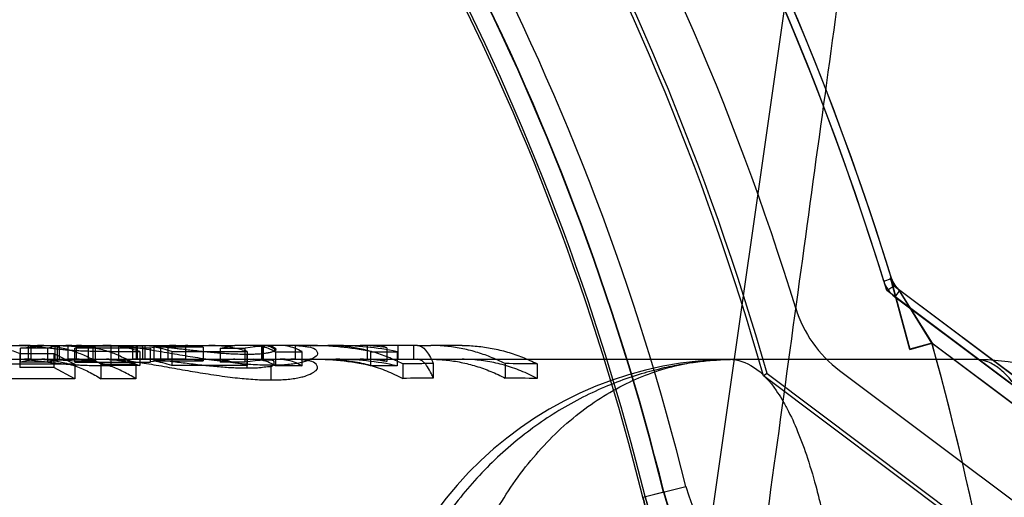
# Model space of a CAD drawing. Header units: millimetres. Extents: x 0 to 297, y 0 to 210.
# Tile 201 of 256: x 56.6719 to 56.8214, y 160.1015 to 160.1741. Entities that reach past the tile are written whole.
import ezdxf

# ---------------------------------------------------------------- set-up
doc = ezdxf.new("R2010")
doc.units = ezdxf.units.MM
doc.header["$LTSCALE"] = 16.335
doc.layers.get('0').update_dxf_attribs({"linetype": 'CONTINUOUS'})
for name, color, linetype in [('AXES_REF', 7, 'CONTINUOUS'), ('INTFCLR_1', 7, 'CONTINUOUS'), ('INTFCLR_144815', 7, 'CONTINUOUS'), ('INTFCLR_72935', 7, 'CONTINUOUS')]:
    doc.layers.add(name, color=color, linetype=linetype)

msp = doc.modelspace()

# ---------------------------------------------------------------- linework, layer by layer
at = {"color": 7, "linetype": 'Continuous'}
for radius in [6.787079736, 6.7865, 6.743039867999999]:
    msp.add_circle((57.4637311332, 154.7114782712), radius, dxfattribs=at)
msp.add_arc((57.4637311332, 154.7114782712), 6.72, 278.2771290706, 261.7228709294, dxfattribs=at)
at = {"layer": 'AXES_REF', "color": 9, "linetype": 'Continuous'}
msp.add_circle((57.4637311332, 154.7114782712), 6.191158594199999, dxfattribs=at)
at = {"layer": 'INTFCLR_1', "color": 9, "linetype": 'Continuous'}
for p, q in [((56.8031311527, 160.1343727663), (56.8043110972, 160.1347349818)), ((56.80709022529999, 160.1239723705), (56.80413699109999, 160.1348655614)), ((56.80555699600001, 160.1329620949), (56.80481642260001, 160.1319746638)), ((56.9306020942, 160.0391782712), (56.8053814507, 160.1330937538)), ((56.8053814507, 160.1330937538), (56.8104590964, 160.1249105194)), ((56.80709022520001, 160.1239723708), (56.8104590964, 160.1249105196)), ((56.8104590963, 160.1249105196), (56.9210354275, 160.0419782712)), ((56.76652420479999, 160.1015121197), (56.7730725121, 160.1031364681))]:
    msp.add_line(p, q, dxfattribs=at)
at = {"layer": 'INTFCLR_1', "color": 6, "linetype": 'Continuous'}
for p, q in [((56.80413699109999, 160.1348655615), (56.8043110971, 160.1347349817)), ((56.80481642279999, 160.1319746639), (56.92929014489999, 160.0386193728)), ((56.7964164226, 160.1207746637), (56.8970325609, 160.04531256))]:
    msp.add_line(p, q, dxfattribs=at)
for centre, radius, start, end in [((56.3995354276, 160.0104782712), 0.423418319, 17.0652676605, 50.6603330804), ((56.3995354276, 160.0104782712), 0.4221840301, 17.0652678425, 50.60049391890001), ((56.3995354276, 160.0104782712), 0.4081840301, 17.065267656, 43.9273773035), ((56.80765699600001, 160.1357620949), 0.0047342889, 197.0652516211, 233.1301031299), ((56.8076569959, 160.1357620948), 0.0035, 197.0652665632, 233.1301023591), ((56.80765699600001, 160.1357620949), 0.0187342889, 197.0652678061, 233.1301024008)]:
    msp.add_arc(centre, radius, start, end, dxfattribs=at)
at = {"layer": 'INTFCLR_1', "color": 9, "linetype": 'Continuous'}
for centre, radius, start, end in [((56.3995354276, 160.0104782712), 0.3848577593, 13.9313763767, 41.1654492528), ((56.3995354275, 160.0104782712), 0.3813582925, 13.9313763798, 41.16544923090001), ((56.3995354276, 160.0104782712), 0.3781109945, 13.9313770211, 41.16544983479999), ((56.3995354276, 160.0104782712), 0.3784849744, 13.9313763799, 41.1654492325), ((56.3995354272, 160.0104782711), 0.4265594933, 4.2349578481, 15.5612268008), ((56.790116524, 160.1073643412), 0.0175605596, 193.9313764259, 269.9999999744), ((56.790116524, 160.1073643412), 0.0210600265, 193.9313763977, 269.9999999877)]:
    msp.add_arc(centre, radius, start, end, dxfattribs=at)
msp.add_open_spline([(56.8053814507, 160.1330937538), (56.8048040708, 160.1335267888), (56.8043485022, 160.1341755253), (56.80413699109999, 160.1348655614)], degree=3, dxfattribs=at)
for points, knots in [([(56.7933719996, 160.0814217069), (56.79243005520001, 160.0813744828), (56.7904658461, 160.0813837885), (56.78740958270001, 160.081746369), (56.784750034, 160.0823988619), (56.7825285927, 160.0831815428), (56.7807618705, 160.0839487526), (56.7789405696, 160.0849087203), (56.7770717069, 160.0860952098), (56.7751651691, 160.0875520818), (56.7732308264, 160.0893420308), (56.771660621, 160.0911316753), (56.77042534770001, 160.0928083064), (56.7694914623, 160.0942580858), (56.7686039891, 160.0958618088), (56.7677901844, 160.0976154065), (56.7670771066, 160.0995090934), (56.7666931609, 160.1008309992), (56.7665242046, 160.1015121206)], [0, 0, 0, 0, 0.0779033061, 0.1618667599, 0.253680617, 0.3034199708, 0.3562896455, 0.4126322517, 0.4733102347, 0.5389302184, 0.6105590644, 0.6906636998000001, 0.7351564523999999, 0.7824908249, 0.8330084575, 0.8864378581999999, 0.9420335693, 1, 1, 1, 1]), ([(56.790116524, 160.0843347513), (56.7893053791, 160.0842879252), (56.78761267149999, 160.084283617), (56.78497578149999, 160.0845787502), (56.7826777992, 160.0851279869), (56.7807570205, 160.0857933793), (56.7792276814, 160.0864482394), (56.777651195, 160.0872701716), (56.7760318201, 160.0882887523), (56.77437944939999, 160.0895419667), (56.77270186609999, 160.0910845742), (56.7713403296, 160.0926285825), (56.7702689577, 160.0940761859), (56.7694591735, 160.0953284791), (56.768689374, 160.0967148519), (56.7679837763, 160.0982312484), (56.7673658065, 160.0998692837), (56.7670333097, 160.1010128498), (56.7668871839, 160.1016021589)], [0, 0, 0, 0, 0.0776846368, 0.1614602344, 0.2531489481, 0.3029013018, 0.3556901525, 0.4120655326, 0.4727178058, 0.5383906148, 0.6100777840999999, 0.6902787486, 0.7347779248, 0.7821808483, 0.8327613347, 0.8862761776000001, 0.9419483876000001, 1, 1, 1, 1])]:
    msp.add_open_spline(points, degree=3, knots=knots, dxfattribs=at)
at = {"layer": 'INTFCLR_144815', "color": 9, "linetype": 'Continuous'}
for p, q in [((56.7144087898, 159.6608559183), (56.8413501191, 160.5484094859)), ((56.6688910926, 160.1245782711), (56.6844952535, 160.1245782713)), ((56.6792129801, 160.1224777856), (56.6792129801, 160.1245778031)), ((56.682241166, 160.1243150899), (56.682241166, 160.1222051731)), ((56.6850341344, 160.1245782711), (56.70058004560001, 160.1245782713)), ((56.71303653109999, 160.1245782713), (56.70454761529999, 160.124578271)), ((56.7159294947, 160.1245782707), (56.72360576, 160.1245782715)), ((56.7322704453, 160.1245782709), (56.7267773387, 160.1245782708)), ((56.7390838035, 160.1245782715), (56.7343152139, 160.1245782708)), ((56.1567130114, 160.1224782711), (56.81697588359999, 160.1224782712)), ((56.6857368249, 160.1215152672), (56.6857368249, 160.1236506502)), ((56.7804573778, 160.1224278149), (56.7804573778, 160.1224782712))]:
    msp.add_line(p, q, dxfattribs=at)
at = {"layer": 'INTFCLR_144815', "color": 6, "linetype": 'Continuous'}
for p, q in [((56.6719827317, 160.1241778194), (56.67567169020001, 160.1245782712)), ((56.6719827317, 160.1220653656), (56.6719827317, 160.1241803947)), ((56.6761172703, 160.1241803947), (56.6719827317, 160.1241803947)), ((56.6719938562, 160.124578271), (56.6727206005, 160.124541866)), ((56.6731514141, 160.1245054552), (56.6731514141, 160.122402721)), ((56.6735565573, 160.1245782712), (56.6735565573, 160.1224782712)), ((56.6761172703, 160.1220680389), (56.6761172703, 160.12418297)), ((56.6771768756, 160.1245059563), (56.6792129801, 160.1245778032)), ((56.6771768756, 160.1245059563), (56.6771768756, 160.1224032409)), ((56.682241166, 160.12431509), (56.6771768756, 160.1245059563)), ((56.6775300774, 160.1245782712), (56.6775300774, 160.1224782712)), ((56.6779144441, 160.1224782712), (56.6779144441, 160.1245782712)), ((56.6792129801, 160.1245778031), (56.6800786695, 160.1245778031)), ((56.6802450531, 160.1220643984), (56.6802450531, 160.1241794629)), ((56.691713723, 160.1241794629), (56.6802450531, 160.1241794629)), ((56.6805115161, 160.1224777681), (56.6805115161, 160.1245778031)), ((56.6833786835, 160.1243147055), (56.6826203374, 160.1243148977)), ((56.6829927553, 160.1245445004), (56.6829927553, 160.1224432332)), ((56.6829927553, 160.1245445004), (56.6904930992, 160.1245445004)), ((56.6833786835, 160.1222047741), (56.6833786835, 160.1243147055)), ((56.6857774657, 160.1224620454), (56.6857774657, 160.124562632)), ((56.6868675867, 160.1245782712), (56.6868675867, 160.1224782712)), ((56.68902974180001, 160.1224782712), (56.68902974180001, 160.1245782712)), ((56.6891064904, 160.1245782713), (56.6895581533, 160.1245729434)), ((56.6895581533, 160.1245732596), (56.6895581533, 160.1224730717)), ((56.6895581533, 160.1245732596), (56.6970584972, 160.1245732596)), ((56.6897376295, 160.1224782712), (56.6897376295, 160.1245782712)), ((56.69031590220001, 160.1245782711), (56.6908929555, 160.124568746)), ((56.6904930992, 160.1245436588), (56.6912599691, 160.1245744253)), ((56.6904930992, 160.1245436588), (56.6904930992, 160.1224423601)), ((56.6908929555, 160.124568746), (56.6908929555, 160.1224683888)), ((56.691713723, 160.1220691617), (56.691713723, 160.1241840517)), ((56.699723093, 160.1243279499), (56.6922227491, 160.1243279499)), ((56.6922227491, 160.1243240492), (56.6922227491, 160.1222144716)), ((56.6933037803, 160.1224782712), (56.6933037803, 160.1245782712)), ((56.6943679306, 160.1245782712), (56.6943679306, 160.1224782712)), ((56.6970584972, 160.1245735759), (56.6970584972, 160.1224733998)), ((56.699723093, 160.1243279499), (56.699723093, 160.1222185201)), ((56.7023294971, 160.1241729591), (56.70454761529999, 160.1245782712)), ((56.7023294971, 160.1241729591), (56.7023294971, 160.122057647)), ((56.7023294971, 160.1241728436), (56.7060952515, 160.1241728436)), ((56.7060952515, 160.1220574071), (56.7060952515, 160.124172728)), ((56.7086569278, 160.1245681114), (56.7079893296, 160.1245782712)), ((56.7086569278, 160.1224677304), (56.7086569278, 160.1245681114)), ((56.70876504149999, 160.1245782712), (56.70876504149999, 160.1224782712)), ((56.7089006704, 160.1224782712), (56.7089006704, 160.1245782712)), ((56.7159294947, 160.1245782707), (56.71303653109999, 160.1245782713)), ((56.713755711, 160.1224782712), (56.713755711, 160.1245782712)), ((56.7246678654, 160.1245782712), (56.7246678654, 160.1224782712)), ((56.7267773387, 160.1245782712), (56.7246678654, 160.1245782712)), ((56.7276329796, 160.1242352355), (56.7267773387, 160.1245782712)), ((56.7276329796, 160.1242352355), (56.7276329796, 160.1221222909)), ((56.7293225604, 160.1245782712), (56.7293225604, 160.1224782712)), ((56.7317066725, 160.1245782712), (56.7317066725, 160.1224782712)), ((56.7322704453, 160.1245782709), (56.7343152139, 160.1245782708)), ((56.67185717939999, 160.1233777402), (56.67185717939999, 160.1212317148)), ((56.67185717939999, 160.1233777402), (56.6770594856, 160.1233777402)), ((56.6731514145, 160.122402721), (56.6723962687, 160.1224632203)), ((56.6770594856, 160.1233689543), (56.6770594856, 160.1212225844)), ((56.6770594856, 160.1233689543), (56.680251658, 160.1217109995)), ((56.6771768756, 160.1224032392), (56.6792129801, 160.1224777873)), ((56.6771768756, 160.1224032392), (56.6822411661, 160.1222051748)), ((56.6805115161, 160.1224777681), (56.6792129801, 160.1224777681)), ((56.6904930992, 160.1224432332), (56.6829927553, 160.1224432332)), ((56.6857368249, 160.1236506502), (56.6901206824, 160.1236429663)), ((56.6895581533, 160.1224727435), (56.6891064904, 160.1224782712)), ((56.6970584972, 160.1224730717), (56.6895581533, 160.1224730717)), ((56.6901206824, 160.1236429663), (56.6901206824, 160.1215072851)), ((56.6908929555, 160.1224683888), (56.69031590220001, 160.1224782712)), ((56.69164352, 160.1224782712), (56.690876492, 160.1224623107)), ((56.694960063, 160.1236835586), (56.694960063, 160.1215494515)), ((56.694960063, 160.1236835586), (56.7064287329, 160.1236835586)), ((56.70635963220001, 160.1232614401), (56.70635963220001, 160.1211108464)), ((56.7064287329, 160.1236768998), (56.7064287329, 160.1215425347)), ((56.7079893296, 160.1224782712), (56.7086569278, 160.1224677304)), ((56.7107440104, 160.1236312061), (56.7107440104, 160.1214950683)), ((56.7107440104, 160.1236312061), (56.7147642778, 160.1236312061)), ((56.7147642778, 160.1214950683), (56.7147642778, 160.1236312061)), ((56.725162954, 160.1236340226), (56.725162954, 160.1214979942)), ((56.725162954, 160.1236340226), (56.72918322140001, 160.1236340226)), ((56.7267773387, 160.1224782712), (56.7276329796, 160.1221222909)), ((56.72918322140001, 160.1236253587), (56.72918322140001, 160.1214889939)), ((56.6770594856, 160.1212317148), (56.67185717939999, 160.1212317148)), ((56.6719827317, 160.1220653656), (56.6761172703, 160.1220653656)), ((56.680251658, 160.1194975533), (56.6770594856, 160.1212225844)), ((56.6802450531, 160.1220643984), (56.691713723, 160.1220643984)), ((56.680251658, 160.1217109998), (56.680251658, 160.1194975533)), ((56.682241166, 160.1222051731), (56.6833786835, 160.1222047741)), ((56.6842066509, 160.1217418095), (56.6894824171, 160.1217418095)), ((56.6842066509, 160.1217393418), (56.6842066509, 160.1195270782)), ((56.6901206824, 160.1215072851), (56.6857368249, 160.1215152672)), ((56.6894824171, 160.1217418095), (56.6894824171, 160.1195296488)), ((56.6922227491, 160.1222185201), (56.699723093, 160.1222185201)), ((56.7064287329, 160.1215494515), (56.694960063, 160.1215494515)), ((56.7060952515, 160.122057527), (56.7023294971, 160.122057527)), ((56.7100125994, 160.1215601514), (56.7100125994, 160.1193403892)), ((56.7147642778, 160.1214950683), (56.7107440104, 160.1214950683)), ((56.72918322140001, 160.1214979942), (56.725162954, 160.1214979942)), ((56.7300504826, 160.1217834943), (56.7300504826, 160.1195730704)), ((56.7346918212, 160.1218178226), (56.7346918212, 160.1196088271)), ((56.7456240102, 160.121816), (56.7456240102, 160.1196069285)), ((56.7504723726, 160.1217767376), (56.7504723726, 160.1195660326)), ((56.6894824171, 160.1195296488), (56.6842066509, 160.1195296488))]:
    msp.add_line(p, q, dxfattribs=at)
at = {"layer": 'INTFCLR_144815', "color": 7, "linetype": 'Continuous'}
for p, q in [((56.6844952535, 160.1245782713), (56.6850341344, 160.1245782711)), ((56.68629865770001, 160.1245361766), (56.6857774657, 160.124562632)), ((56.6862985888, 160.1245350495), (56.6857774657, 160.124562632)), ((56.6908929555, 160.124568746), (56.691570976, 160.124538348)), ((56.70058004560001, 160.1245782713), (56.70454761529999, 160.124578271)), ((56.7092610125, 160.1245370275), (56.7086569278, 160.1245681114)), ((56.7137724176, 160.1245657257), (56.7142534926, 160.1245414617)), ((56.7137724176, 160.1245657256), (56.7142535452, 160.1245423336)), ((56.6857774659, 160.1224620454), (56.6862989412, 160.1224345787)), ((56.6857774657, 160.1224620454), (56.6862988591, 160.1224332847)), ((56.70635963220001, 160.12326144), (56.7072240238, 160.1232721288)), ((56.7142537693, 160.1224400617), (56.7137724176, 160.122465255)), ((56.7142538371, 160.1224411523), (56.7137724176, 160.122465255)), ((56.7100125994, 160.1215601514), (56.709025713, 160.1215738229)), ((56.7100125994, 160.1215601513), (56.7092965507, 160.1215676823)), ((56.710698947, 160.1215693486), (56.7100125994, 160.1215601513)), ((56.7085643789, 160.1193681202), (56.7095042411, 160.1193459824)), ((56.70929618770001, 160.1193482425), (56.7100125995, 160.1193403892)), ((56.7100125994, 160.1193403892), (56.7109564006, 160.1193558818)), ((56.7100125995, 160.1193403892), (56.7106992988, 160.119349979))]:
    msp.add_line(p, q, dxfattribs=at)
at = {"layer": 'INTFCLR_144815', "color": 6, "linetype": 'Continuous'}
for centre, radius, start, end in [((56.6734507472, 160.0674315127), 0.0571468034, 90.00863013, 96.7734094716), ((56.6798003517, 160.1072293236), 0.0173491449, 90.05729866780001, 102.2567256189), ((56.68413507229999, 160.1051779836), 0.0194009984, 93.3754837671, 101.5665135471), ((56.68037288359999, 160.1073153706), 0.0172630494, 79.9726796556, 89.5398741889), ((56.685027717, 160.1066001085), 0.0179781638, 87.6098839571, 89.9795480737), ((56.6956056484, 160.1051758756), 0.019402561, 90.0457827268, 101.5713831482), ((56.68892940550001, 160.104327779), 0.0202657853, 72.6877659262, 80.6474663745), ((56.6966231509, 160.1052344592), 0.019344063, 80.7784190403, 88.7104225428), ((56.7121930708, 160.0785351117), 0.0460431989, 90.00778778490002, 97.6104365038), ((56.7130406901, 160.1032334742), 0.0213447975, 88.0354410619, 90.0111642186), ((56.7159250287, 160.0786010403), 0.0459772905, 78.40901922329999, 89.994434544), ((56.71990265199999, 160.0789117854), 0.0456664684, 78.2744042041, 89.9979737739), ((56.723595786, 160.1006545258), 0.0239238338, 80.28472847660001, 89.97611295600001), ((56.6734441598, 160.0675040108), 0.0549742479, 90.0021055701, 97.035496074), ((56.6756891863, 160.1057488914), 0.0167296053, 90.0599214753, 102.8001668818), ((56.6841479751, 160.1036740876), 0.0188056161, 93.521884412, 101.9782555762), ((56.680377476, 160.1058809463), 0.0165973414, 79.5822610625, 89.53727521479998), ((56.68502770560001, 160.1051489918), 0.0173292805, 87.5202942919, 89.9787441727), ((56.6955972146, 160.1038477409), 0.0186304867, 90.0217422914, 102.0313117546), ((56.6966283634, 160.1038821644), 0.0185961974, 80.4204470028, 88.67461987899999), ((56.7121900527, 160.0781400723), 0.0443381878, 90.0041872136, 97.90098231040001), ((56.7130406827, 160.1019042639), 0.0205740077, 87.96178922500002, 90.01156210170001), ((56.7159273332, 160.0781802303), 0.0442980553, 77.9662558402, 89.9972042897), ((56.7198990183, 160.0784239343), 0.0440544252, 77.8340583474, 89.99317378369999), ((56.7236012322, 160.0994736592), 0.023004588, 79.9063468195, 89.9887231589), ((56.6726655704, 158.9141698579), 1.2075649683, 89.6400577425, 90.38880872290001), ((56.6889538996, 160.1030312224), 0.0194597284, 72.0224959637, 80.3296123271), ((56.7395777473, 159.1473834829), 0.9744465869, 90.28728523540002, 90.5601956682), ((56.7401753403, 159.1495696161), 0.9722616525, 89.39318030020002, 89.67890595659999), ((56.6726655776, 158.9602296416), 1.1592927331, 89.62507011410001, 90.40499909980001), ((56.7395925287, 159.1821868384), 0.9374347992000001, 90.2995313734, 90.58321753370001), ((56.7401950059, 159.1885152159), 0.9311075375, 89.3675685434, 89.6659238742)]:
    msp.add_arc(centre, radius, start, end, dxfattribs=at)
at = {"layer": 'INTFCLR_144815', "color": 7, "linetype": 'Continuous'}
for centre, radius, start, end in [((56.7069243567, 160.2141361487), 0.0908764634, 269.0568360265, 269.6439502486), ((56.7100439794, 160.1605706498), 0.0390066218, 270.6818185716, 271.9450443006)]:
    msp.add_arc(centre, radius, start, end, dxfattribs=at)
at = {"layer": 'INTFCLR_144815', "color": 9, "linetype": 'Continuous'}
msp.add_arc((56.7804578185, 160.0664782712), 0.05599999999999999, 89.9999999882, 176.9999999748, dxfattribs=at)
at = {"layer": 'INTFCLR_144815', "color": 7, "linetype": 'Continuous'}
for points, knots in [([(56.7825140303, 160.0774282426), (56.7838424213, 160.0870545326), (56.78645745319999, 160.1060305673), (56.7902983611, 160.1339837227), (56.7939832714, 160.1608841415), (56.79754710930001, 160.1869849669), (56.8010244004, 160.2125410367), (56.8044310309, 160.2376749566), (56.8077140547, 160.262000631), (56.81083669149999, 160.2852462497), (56.8138138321, 160.3075220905), (56.8166727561, 160.3290356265), (56.8194154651, 160.3498092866), (56.8219883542, 160.369441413), (56.8243486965, 160.3876009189), (56.8264422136, 160.4038541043), (56.828294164, 160.4183716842), (56.8299013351, 160.4310999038), (56.83131840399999, 160.4424459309), (56.8325633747, 160.4525285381), (56.8336621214, 160.4615368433), (56.834617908, 160.469475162), (56.835468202, 160.476630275), (56.8362241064, 160.4830808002), (56.8369014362, 160.488950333), (56.8374826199, 160.4940653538), (56.8380062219, 160.498747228), (56.8384806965, 160.5030644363), (56.8389067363, 160.5070160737), (56.8392770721, 160.5105188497), (56.83961064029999, 160.513738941), (56.839912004, 160.5167146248), (56.84017886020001, 160.5194150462), (56.8404149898, 160.5218653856), (56.8406259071, 160.5241146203), (56.8408144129, 160.5261869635), (56.84098326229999, 160.5281031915), (56.8411333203, 160.5298672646), (56.8412665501, 160.531497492), (56.8413781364, 160.5329211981), (56.84147431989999, 160.5342029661), (56.84156198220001, 160.5354279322), (56.84164137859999, 160.5366026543), (56.8417279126, 160.5379727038), (56.84180831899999, 160.5393861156), (56.8418804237, 160.5408934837), (56.8419320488, 160.5422666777), (56.8419661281, 160.5436705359), (56.8419686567, 160.5449893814), (56.8419395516, 160.546295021), (56.8418237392, 160.5472492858), (56.84172114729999, 160.5484366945), (56.841350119, 160.5484094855)], [0, 0, 0, 0, 0.0613840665, 0.1210015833, 0.178234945, 0.2328968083, 0.2874063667, 0.3411562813, 0.3931156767, 0.4424610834, 0.4893142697, 0.5350799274, 0.5795535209, 0.62167709, 0.660153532, 0.6952292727, 0.7251941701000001, 0.7526020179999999, 0.776269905, 0.7974221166, 0.8167759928, 0.8335956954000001, 0.847929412, 0.8622917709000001, 0.8746214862, 0.8852523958, 0.894810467, 0.9043805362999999, 0.9126877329, 0.9199170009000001, 0.9266303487, 0.9331373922, 0.9388100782, 0.9437715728, 0.9486875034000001, 0.9530804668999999, 0.9569162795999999, 0.9608389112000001, 0.9642640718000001, 0.9672484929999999, 0.9698598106, 0.9723835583, 0.9750061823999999, 0.9772972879, 0.9810550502, 0.9839495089, 0.9868275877, 0.9897432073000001, 0.9927891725, 0.9952691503, 0.9976499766, 1, 1, 1, 1]), ([(56.7092965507, 160.1215676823), (56.7088615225, 160.1215754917), (56.7079720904, 160.1216060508), (56.7066558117, 160.1216884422), (56.7052849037, 160.1218085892), (56.7038264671, 160.1219706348), (56.7022357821, 160.1221737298), (56.7005750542, 160.1224139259), (56.6989502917, 160.122666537), (56.6973527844, 160.1229273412), (56.6957842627, 160.1231938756), (56.69420062, 160.1234639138), (56.6926502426, 160.1237241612), (56.6911826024, 160.1239575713), (56.6898017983, 160.1241621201), (56.6885402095, 160.1243277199), (56.6873777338, 160.1244551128), (56.6866482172, 160.1245145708), (56.68629865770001, 160.1245361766)], [0, 0, 0, 0, 0.0562470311, 0.1150278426, 0.1704748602, 0.2341330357, 0.3047136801, 0.3777699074, 0.4510488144, 0.5172749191, 0.5870188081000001, 0.6567244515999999, 0.7249545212, 0.7902456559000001, 0.8488340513, 0.9054002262, 0.9547246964, 1, 1, 1, 1]), ([(56.6908929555, 160.124568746), (56.6911864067, 160.1245586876), (56.6917810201, 160.1245292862), (56.69268373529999, 160.1244583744), (56.6935983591, 160.124372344), (56.6944957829, 160.1242766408), (56.6953452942, 160.1241817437), (56.6961611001, 160.1240880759), (56.6970117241, 160.1239885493), (56.6979678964, 160.123878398), (56.6990073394, 160.1237608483), (56.7000689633, 160.1236436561), (56.7011302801, 160.1235367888), (56.70217568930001, 160.1234440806), (56.7031980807, 160.1233679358), (56.7041222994, 160.1233148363), (56.7051690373, 160.1232726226), (56.7058982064, 160.1232633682), (56.70635963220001, 160.1232614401)], [0, 0, 0, 0, 0.05672235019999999, 0.1149863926, 0.174910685, 0.2341851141, 0.2893315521, 0.3400404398, 0.3928180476, 0.4547764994, 0.5259757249, 0.5948982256, 0.661105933, 0.732034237, 0.7976375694, 0.8591509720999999, 0.9108607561, 1, 1, 1, 1]), ([(56.70635963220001, 160.1232614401), (56.7066181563, 160.123261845), (56.7071182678, 160.1232678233), (56.7080596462, 160.1232954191), (56.7090794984, 160.1233850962), (56.70995674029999, 160.1235330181), (56.7112802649, 160.1239295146), (56.7096974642, 160.124640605), (56.70908040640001, 160.124553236), (56.7086569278, 160.1245681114)], [0, 0, 0, 0, 0.1130422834, 0.2180399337, 0.4152591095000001, 0.5394829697, 0.6637473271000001, 0.814715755, 1, 1, 1, 1]), ([(56.7072240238, 160.1232721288), (56.70749110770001, 160.1232778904), (56.707995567, 160.1232970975), (56.7089220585, 160.1233680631), (56.70966676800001, 160.123488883), (56.7112495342, 160.1238153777), (56.7097760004, 160.1244993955), (56.7092610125, 160.1245370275)], [0, 0, 0, 0, 0.1602539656, 0.3058619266, 0.541735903, 0.6902484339, 1, 1, 1, 1]), ([(56.7142534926, 160.1245414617), (56.7145198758, 160.1245245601), (56.7150299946, 160.1244847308), (56.7158618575, 160.1243207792), (56.7167270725, 160.1241997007), (56.71732887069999, 160.1232229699), (56.7163671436, 160.1225579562), (56.7155642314, 160.1222059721), (56.7146397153, 160.1219575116), (56.7137975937, 160.1218008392), (56.7128359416, 160.1216780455), (56.7117857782, 160.121597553), (56.7110653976, 160.1215736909), (56.710698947, 160.1215693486)], [0, 0, 0, 0, 0.0786410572, 0.1501996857, 0.250821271, 0.3301862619, 0.4116698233, 0.5346050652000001, 0.6068482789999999, 0.689700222, 0.7877386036, 0.892026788, 1, 1, 1, 1]), ([(56.6862989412, 160.1224345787), (56.6866562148, 160.1224117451), (56.6873900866, 160.1223492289), (56.6885514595, 160.1222167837), (56.6898034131, 160.1220461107), (56.6911729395, 160.1218355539), (56.6926418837, 160.1215930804), (56.6941948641, 160.1213223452), (56.6957885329, 160.1210398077), (56.69734667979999, 160.1207646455), (56.6989148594, 160.1204982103), (56.70051328, 160.1202393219), (56.7021691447, 160.1199888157), (56.7037779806, 160.1197739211), (56.7052521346, 160.1196026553), (56.7066352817, 160.1194754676), (56.7079619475, 160.1193887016), (56.7088587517, 160.1193563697), (56.70929618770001, 160.1193482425)], [0, 0, 0, 0, 0.0462484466, 0.0951247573, 0.1509922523, 0.2094659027, 0.2741202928, 0.3433220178, 0.4131116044, 0.4832086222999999, 0.5477247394, 0.6185976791, 0.6923889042, 0.7640632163, 0.8282702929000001, 0.8840942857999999, 0.9434802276, 1, 1, 1, 1]), ([(56.7106992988, 160.119349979), (56.7110809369, 160.1193554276), (56.7118137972, 160.1193801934), (56.7128761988, 160.1194676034), (56.7138378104, 160.119597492), (56.7146787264, 160.119763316), (56.7155912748, 160.1200240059), (56.7163893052, 160.1203901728), (56.7173410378, 160.121090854), (56.7167057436, 160.1220903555), (56.7158243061, 160.1222218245), (56.7149997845, 160.1223834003), (56.7145052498, 160.1224236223), (56.7142537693, 160.1224400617)], [0, 0, 0, 0, 0.1118124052, 0.2147078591, 0.3122467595, 0.3956387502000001, 0.4664782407, 0.5865243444, 0.6697208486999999, 0.7531216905, 0.8550923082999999, 0.926171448, 1, 1, 1, 1])]:
    msp.add_open_spline(points, degree=3, knots=knots, dxfattribs=at)
at = {"layer": 'INTFCLR_144815', "color": 6, "linetype": 'Continuous'}
for points, knots in [([(56.6658530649, 160.1245782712), (56.6665256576, 160.1245782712), (56.66788104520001, 160.1244880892), (56.6698980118, 160.12408417), (56.6712094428, 160.1236438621), (56.67185717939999, 160.1233833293)], [0, 0, 0, 0, 0.3277998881, 0.6597350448, 1, 1, 1, 1]), ([(56.6857368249, 160.1236506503), (56.6854340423, 160.1236510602), (56.6848496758, 160.1236518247), (56.6840087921, 160.1236593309), (56.6830326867, 160.1236721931), (56.6819851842, 160.1236970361), (56.6809112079, 160.1237374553), (56.6800165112, 160.1237891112), (56.6792055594, 160.123851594), (56.6784066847, 160.1239237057), (56.6775883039, 160.1240064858), (56.6767709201, 160.1240966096), (56.6759838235, 160.1241863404), (56.6751291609, 160.1242878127), (56.674194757, 160.124396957), (56.6735002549, 160.1244738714), (56.6731514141, 160.124505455)], [0, 0, 0, 0, 0.0719445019, 0.1388510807, 0.1998097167, 0.3038968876, 0.3878109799, 0.4551663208, 0.5168256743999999, 0.5810648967, 0.6457553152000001, 0.7122706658, 0.7764598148, 0.833989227, 0.9167725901, 1, 1, 1, 1]), ([(56.6842066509, 160.1217393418), (56.6835834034, 160.122114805), (56.6823412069, 160.1227858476), (56.6804174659, 160.1235840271), (56.678483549, 160.1241544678), (56.6765213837, 160.1245007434), (56.6752018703, 160.1245782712), (56.6745441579, 160.1245782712)], [0, 0, 0, 0, 0.2141603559, 0.4147467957, 0.6119977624, 0.8064117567, 1, 1, 1, 1]), ([(56.6798192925, 160.1245782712), (56.6804567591, 160.1245782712), (56.6817585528, 160.1245041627), (56.6837130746, 160.1241658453), (56.68567452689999, 160.1235918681), (56.6876150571, 160.122786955), (56.688864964, 160.122110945), (56.6894824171, 160.1217389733)], [0, 0, 0, 0, 0.1876156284, 0.3827928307, 0.5825727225, 0.7878461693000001, 1, 1, 1, 1]), ([(56.6901206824, 160.1236429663), (56.6895093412, 160.1238479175), (56.68827477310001, 160.1241931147), (56.68638915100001, 160.1245080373), (56.6851244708, 160.1245782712), (56.6844952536, 160.1245782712)], [0, 0, 0, 0, 0.3378776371, 0.6702782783, 1, 1, 1, 1]), ([(56.7064287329, 160.1236768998), (56.7057916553, 160.123874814), (56.70450616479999, 160.124207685), (56.7025471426, 160.1245107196), (56.7012339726, 160.1245782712), (56.70058004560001, 160.1245782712)], [0, 0, 0, 0, 0.3370499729, 0.6696113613, 1, 1, 1, 1]), ([(56.7073584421, 160.1245782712), (56.7077354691, 160.1245782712), (56.7085071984, 160.1245053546), (56.7096518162, 160.1241782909), (56.71038368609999, 160.1238273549), (56.7107440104, 160.1236218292)], [0, 0, 0, 0, 0.3182483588, 0.6498519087, 1, 1, 1, 1]), ([(56.7147642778, 160.1236385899), (56.7144041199, 160.123840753), (56.7136764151, 160.1241840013), (56.71253460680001, 160.1245059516), (56.7117648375, 160.1245782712), (56.7113845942, 160.1245782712)], [0, 0, 0, 0, 0.3497363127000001, 0.6780164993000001, 1, 1, 1, 1]), ([(56.7300504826, 160.1217834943), (56.7293115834, 160.1221557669), (56.7278396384, 160.1228192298), (56.7255770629, 160.1236029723), (56.7233034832, 160.1241627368), (56.72099798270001, 160.1245023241), (56.7194493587, 160.1245782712), (56.7186757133, 160.1245782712)], [0, 0, 0, 0, 0.2100496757, 0.4092446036, 0.6071158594, 0.8035922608, 1, 1, 1, 1]), ([(56.7322704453, 160.1245782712), (56.7327392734, 160.1245782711), (56.7334932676, 160.1240032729), (56.734165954, 160.1229565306), (56.7345171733, 160.1222288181), (56.7346918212, 160.1218178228)], [0, 0, 0, 0, 0.3696871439, 0.6478691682, 1, 1, 1, 1]), ([(56.7456240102, 160.121816), (56.74488901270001, 160.1221840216), (56.7434250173, 160.1228398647), (56.7411753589, 160.123614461), (56.738915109, 160.1241676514), (56.736623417, 160.1245032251), (56.7350841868, 160.1245782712), (56.7343152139, 160.1245782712)], [0, 0, 0, 0, 0.2099873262, 0.4091680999, 0.6070498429, 0.8035556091, 1, 1, 1, 1]), ([(56.7390838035, 160.1245782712), (56.739834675, 160.1245782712), (56.7413646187, 160.1245054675), (56.7436636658, 160.1241729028), (56.7459718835, 160.123608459), (56.7482568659, 160.1228162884), (56.7497396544, 160.1221463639), (56.7504723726, 160.1217767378)], [0, 0, 0, 0, 0.1903782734, 0.3876607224, 0.5880954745, 0.7919247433, 1, 1, 1, 1]), ([(56.6731514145, 160.122402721), (56.6734756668, 160.1223722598), (56.6741541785, 160.1222950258), (56.6750801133, 160.122182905), (56.6759440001, 160.1220763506), (56.6767280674, 160.1219834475), (56.67753152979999, 160.1218911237), (56.6783408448, 160.1218054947), (56.67912973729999, 160.1217307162), (56.6799023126, 160.1216676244), (56.68070957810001, 160.1216165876), (56.68163728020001, 160.1215751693), (56.6827743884, 160.1215425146), (56.68387655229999, 160.1215251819), (56.6848927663, 160.1215163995), (56.6854482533, 160.1215156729), (56.6857368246, 160.1215152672)], [0, 0, 0, 0, 0.0773659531, 0.1622041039, 0.2215703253, 0.2841376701, 0.3497636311, 0.4136891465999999, 0.477461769, 0.5380026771, 0.5978191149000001, 0.6696012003, 0.7585885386, 0.8680435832, 0.9314492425, 1, 1, 1, 1]), ([(56.6745441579, 160.1224782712), (56.6752053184, 160.1224782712), (56.6765287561, 160.1223971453), (56.678497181, 160.1220353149), (56.6804424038, 160.1214376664), (56.6823628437, 160.120605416), (56.683597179, 160.1199095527), (56.6842066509, 160.1195270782)], [0, 0, 0, 0, 0.1938213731, 0.3875593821, 0.5854260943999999, 0.7890634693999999, 1, 1, 1, 1]), ([(56.6761172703, 160.1220680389), (56.6765199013, 160.1221584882), (56.6773297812, 160.1223102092), (56.67855488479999, 160.1224476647), (56.67937433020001, 160.1224782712), (56.6797830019, 160.1224782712)], [0, 0, 0, 0, 0.3350174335, 0.6682249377, 1, 1, 1, 1]), ([(56.6894824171, 160.1195266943), (56.68887751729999, 160.1199062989), (56.6876469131, 160.1206007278), (56.68572811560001, 160.1214339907), (56.6837751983, 160.1220350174), (56.6818025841, 160.1223973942), (56.6804777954, 160.1224782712), (56.6798192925, 160.1224782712)], [0, 0, 0, 0, 0.209338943, 0.413402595, 0.6120674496, 0.806971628, 1, 1, 1, 1]), ([(56.6844952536, 160.1224782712), (56.6851258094, 160.1224782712), (56.68639101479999, 160.122405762), (56.6882774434, 160.1220784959), (56.6895097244, 160.1217200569), (56.6901206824, 160.1215072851)], [0, 0, 0, 0, 0.3299773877, 0.6614444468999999, 1, 1, 1, 1]), ([(56.70635963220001, 160.1211108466), (56.7059718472, 160.1211138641), (56.7052244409, 160.1211203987), (56.7041058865, 160.1211661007), (56.7029975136, 160.1212353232), (56.7018591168, 160.1213284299), (56.7007057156, 160.121439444), (56.6994906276, 160.1215733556), (56.6982527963, 160.1217176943), (56.6970114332, 160.1218666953), (56.6958484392, 160.1220073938), (56.6947596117, 160.1221354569), (56.6937316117, 160.1222505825), (56.6927555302, 160.1223485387), (56.691812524, 160.1224255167), (56.6911978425, 160.1224589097), (56.6908929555, 160.1224683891)], [0, 0, 0, 0, 0.0748911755, 0.1443292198, 0.2161653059, 0.2893444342, 0.3648993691, 0.4399316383, 0.525418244, 0.6055682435, 0.6813837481, 0.7516528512, 0.8172909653, 0.8811502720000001, 0.9410918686, 1, 1, 1, 1]), ([(56.70058004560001, 160.1224782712), (56.7012353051, 160.1224782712), (56.7025489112, 160.1224085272), (56.7045086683, 160.122093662), (56.7057919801, 160.1217480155), (56.7064287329, 160.1215425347)], [0, 0, 0, 0, 0.3306759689, 0.6623463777, 1, 1, 1, 1]), ([(56.70454761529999, 160.1224782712), (56.7042995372, 160.1224782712), (56.703800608, 160.1224464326), (56.7030561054, 160.1223040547), (56.7025705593, 160.1221494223), (56.7023294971, 160.122057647)], [0, 0, 0, 0, 0.3280206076, 0.658938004, 1, 1, 1, 1]), ([(56.7086569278, 160.1224677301), (56.7089816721, 160.122456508), (56.70949646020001, 160.1223523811), (56.71050246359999, 160.1224820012), (56.7105241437, 160.1212798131), (56.70942162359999, 160.121365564), (56.7086224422, 160.121179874), (56.7075567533, 160.1211281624), (56.7068371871, 160.1211146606), (56.70635963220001, 160.1211108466)], [0, 0, 0, 0, 0.1498700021, 0.2633513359, 0.3753405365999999, 0.5158410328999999, 0.6654498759, 0.7797321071, 1, 1, 1, 1]), ([(56.7107440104, 160.1214853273), (56.7104479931, 160.1216607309), (56.7097690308, 160.1220100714), (56.7086334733, 160.1223836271), (56.7077860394, 160.1224782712), (56.7073584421, 160.1224782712)], [0, 0, 0, 0, 0.2894427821, 0.6403042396, 1, 1, 1, 1]), ([(56.7113845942, 160.1224782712), (56.7117961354, 160.1224782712), (56.7126339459, 160.1223896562), (56.7137697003, 160.1220283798), (56.7144623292, 160.121678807), (56.7147642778, 160.1215027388)], [0, 0, 0, 0, 0.3473155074, 0.7050161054, 1, 1, 1, 1]), ([(56.7186757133, 160.1224782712), (56.7191045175, 160.1224782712), (56.7199631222, 160.1224540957), (56.7212487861, 160.1223453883), (56.7225311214, 160.1221643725), (56.7238084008, 160.1219112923), (56.7250789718, 160.121586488), (56.7263411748, 160.1211903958), (56.727593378, 160.1207235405), (56.7288339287, 160.1201865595), (56.7296467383, 160.1197849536), (56.7300504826, 160.1195730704)], [0, 0, 0, 0, 0.1085136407, 0.2172299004, 0.3263497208, 0.4360685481, 0.5465776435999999, 0.6580584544, 0.7706831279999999, 0.8846130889, 1, 1, 1, 1]), ([(56.7804569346, 160.1224276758), (56.7796389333, 160.1224172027), (56.7780036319, 160.12235633), (56.7754520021, 160.1221396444), (56.7726857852, 160.1217628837), (56.7695821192, 160.1211575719), (56.7661575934, 160.1202568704), (56.7625022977, 160.1190137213), (56.7587715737, 160.1174219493), (56.7550943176, 160.1155081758), (56.75152692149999, 160.1132954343), (56.7480957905, 160.1107873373), (56.74478866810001, 160.1079659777), (56.7416842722, 160.1048861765), (56.7387357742, 160.1014878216), (56.7360205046, 160.0978470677), (56.7335358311, 160.0939382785), (56.7313450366, 160.0898675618), (56.72943618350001, 160.0856329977), (56.7278155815, 160.0812482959), (56.72650971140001, 160.0768258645), (56.7255298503, 160.0725347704), (56.72485375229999, 160.0685723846), (56.7245432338, 160.0660618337), (56.7244210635, 160.0648833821)], [0, 0, 0, 0, 0.0278776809, 0.0557399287, 0.08723556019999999, 0.1229672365, 0.1634315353, 0.2078104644, 0.2544177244, 0.301516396, 0.3489413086, 0.3973369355, 0.4462084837, 0.4969436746, 0.5462080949, 0.5993974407, 0.6515652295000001, 0.7039026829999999, 0.756797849, 0.809722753, 0.8630778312, 0.9138226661, 0.9596261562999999, 1, 1, 1, 1]), ([(56.7346918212, 160.1196088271), (56.7346014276, 160.1198303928), (56.7343447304, 160.120423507), (56.7338861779, 160.1212767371), (56.7332458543, 160.1221211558), (56.7326115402, 160.1224782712), (56.7322704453, 160.1224782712)], [0, 0, 0, 0, 0.18356844, 0.4960272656, 0.7383392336, 1, 1, 1, 1]), ([(56.7343152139, 160.1224782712), (56.735088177, 160.1224782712), (56.73663166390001, 160.1223997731), (56.7389304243, 160.1220492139), (56.741203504, 160.1214698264), (56.7434495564, 160.1206622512), (56.7449050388, 160.1199818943), (56.7456240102, 160.1196069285)], [0, 0, 0, 0, 0.1968917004, 0.3928714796, 0.5914001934, 0.7934510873, 1, 1, 1, 1]), ([(56.7504723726, 160.1195660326), (56.7500681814, 160.1197784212), (56.7492544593, 160.1201809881), (56.7480124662, 160.1207192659), (56.7467587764, 160.1211872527), (56.7454950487, 160.1215843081), (56.7442229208, 160.1219099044), (56.742944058, 160.1221636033), (56.7416601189, 160.1223450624), (56.7403728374, 160.1224540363), (56.7395131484, 160.1224782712), (56.7390838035, 160.1224782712)], [0, 0, 0, 0, 0.1153954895, 0.2293311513, 0.3419589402, 0.4534405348, 0.5639484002, 0.6736643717, 0.7827801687, 0.8914915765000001, 1, 1, 1, 1])]:
    msp.add_open_spline(points, degree=3, knots=knots, dxfattribs=at)
at = {"layer": 'INTFCLR_144815', "color": 9, "linetype": 'Continuous'}
for points, knots in [([(56.7359130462, 160.0694090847), (56.7360483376, 160.0727069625), (56.7367906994, 160.0794214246), (56.739373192, 160.0893160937), (56.7435271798, 160.0987644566), (56.7491619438, 160.1071801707), (56.7560142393, 160.114041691), (56.7636802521, 160.1189821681), (56.7716695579, 160.1218562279), (56.77708856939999, 160.1224782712), (56.7796886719, 160.1224782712)], [0, 0, 0, 0, 0.1308834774, 0.2668605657, 0.4040067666, 0.5382363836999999, 0.666176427, 0.7858622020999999, 0.8968959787, 1, 1, 1, 1]), ([(56.7796886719, 160.1224782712), (56.78096246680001, 160.1224782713), (56.7839024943, 160.1213862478), (56.7861840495, 160.1186860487), (56.7876677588, 160.1163864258), (56.78880813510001, 160.1143433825), (56.790167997, 160.1113635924), (56.7916552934, 160.1072541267), (56.7927780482, 160.1033890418), (56.79363386, 160.0999508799), (56.7944963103, 160.0960778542), (56.7954760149, 160.0908288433), (56.7962910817, 160.0852949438), (56.7968700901, 160.0805464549), (56.79740988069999, 160.0754306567), (56.797957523, 160.0687544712), (56.7983287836, 160.0618996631), (56.7985269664, 160.0562116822), (56.7986567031, 160.0503155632), (56.7986703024, 160.0458580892), (56.7986428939, 160.0428744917)], [0, 0, 0, 0, 0.0447683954, 0.1032005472, 0.1213211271, 0.1410891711, 0.1853432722, 0.2362765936, 0.2945595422, 0.3267150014, 0.3607913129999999, 0.4340002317, 0.5143214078, 0.5573399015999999, 0.6021191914, 0.6951105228, 0.7927308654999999, 0.8433596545, 0.8951349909, 1, 1, 1, 1]), ([(56.8374975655, 160.0428744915), (56.8374039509, 160.0458362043), (56.8371560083, 160.0516550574), (56.8365969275, 160.0602240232), (56.8359814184, 160.0671652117), (56.83540136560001, 160.0725416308), (56.8347872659, 160.0776061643), (56.83394041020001, 160.0835812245), (56.8329534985, 160.0893052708), (56.83209771, 160.0935950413), (56.83124791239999, 160.0974771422), (56.8301420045, 160.1019091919), (56.8287018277, 160.1067146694), (56.8271926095, 160.110878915), (56.8258333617, 160.1139326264), (56.8247021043, 160.116046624), (56.8236449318, 160.117783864), (56.8223170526, 160.1195815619), (56.8206042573, 160.1212185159), (56.81882800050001, 160.1222380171), (56.81756976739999, 160.1224782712), (56.8169758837, 160.1224782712)], [0, 0, 0, 0, 0.1042635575, 0.2049087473, 0.3021266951, 0.3494296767, 0.3951775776, 0.4816294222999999, 0.5617414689, 0.5995186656, 0.6355363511, 0.7015662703, 0.7601961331, 0.8119752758, 0.8573235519, 0.8776594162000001, 0.8962984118, 0.9288575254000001, 0.9560174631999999, 0.97910347, 1, 1, 1, 1]), ([(56.8169758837, 160.1224782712), (56.8196652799, 160.1224782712), (56.8252596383, 160.1218587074), (56.8335162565, 160.1189935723), (56.8414467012, 160.1140627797), (56.84854291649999, 160.107205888), (56.854382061, 160.0987881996), (56.8586877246, 160.0893333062), (56.8613643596, 160.0794307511), (56.8621339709, 160.0727081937), (56.86227402, 160.0694090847)], [0, 0, 0, 0, 0.1050837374, 0.21787631, 0.3387406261, 0.4670384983, 0.6007623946, 0.736684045, 0.8709766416, 1, 1, 1, 1])]:
    msp.add_open_spline(points, degree=3, knots=knots, dxfattribs=at)
at = {"layer": 'INTFCLR_72935', "color": 6, "linetype": 'Continuous'}
for p, q in [((56.804305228, 160.1347541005), (56.804131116, 160.1348846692)), ((56.80357386, 160.1329213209), (56.8046375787, 160.1336664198)), ((56.9303285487, 160.0378658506), (56.8035738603, 160.132921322)), ((56.8046375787, 160.1336664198), (56.8053756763, 160.133112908)), ((56.7853935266, 160.1203061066), (56.7848609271, 160.1199400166)), ((56.8756939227, 160.0518228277), (56.7848609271, 160.1199400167)), ((56.7853935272, 160.1203061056), (56.8760613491, 160.0523127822))]:
    msp.add_line(p, q, dxfattribs=at)
at = {"layer": 'INTFCLR_72935', "color": 9, "linetype": 'Continuous'}
for p, q in [((56.804131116, 160.1348846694), (56.80708484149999, 160.1239917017)), ((56.8053756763, 160.133112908), (56.9306359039, 160.0391781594)), ((56.8104536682, 160.1249300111), (56.8053756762, 160.1331129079)), ((56.8104536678, 160.1249300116), (56.8070848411, 160.1239917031)), ((56.9210682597, 160.0419782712), (56.8104536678, 160.1249300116)), ((56.76652420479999, 160.1015121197), (56.7697342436, 160.1023083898))]:
    msp.add_line(p, q, dxfattribs=at)
at = {"layer": 'INTFCLR_72935', "color": 6, "linetype": 'Continuous'}
for centre, radius, start, end in [((56.3995354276, 160.0104782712), 0.423418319, 16.9140743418, 50.66033312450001), ((56.3995354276, 160.0104782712), 0.4221840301, 16.8593289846, 50.60049391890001), ((56.3995354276, 160.0104782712), 0.4005716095, 15.8585784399, 43.6930068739), ((56.3995354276, 160.0104782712), 0.4011840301, 15.8880864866, 43.6930069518), ((56.3995354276, 160.0104782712), 0.381418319, 13.9313763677, 41.16544925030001), ((56.8076510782, 160.1357813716), 0.0035, 197.0679770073, 233.1331535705), ((56.790116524, 160.1073643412), 0.021, 193.9313766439, 269.9999999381)]:
    msp.add_arc(centre, radius, start, end, dxfattribs=at)
at = {"layer": 'INTFCLR_72935', "color": 9, "linetype": 'Continuous'}
for centre, radius, start, end in [((56.3995354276, 160.0104782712), 0.3781109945, 13.9313770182, 41.165449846), ((56.3995354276, 160.0104782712), 0.3784849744, 13.931376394, 41.16544924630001), ((56.39953542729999, 160.0104782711), 0.4265594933, 4.2349578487, 15.5639446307)]:
    msp.add_arc(centre, radius, start, end, dxfattribs=at)
msp.add_open_spline([(56.804131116, 160.1348846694), (56.8043426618, 160.1341946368), (56.8047982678, 160.1335459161), (56.8053756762, 160.1331129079)], degree=3, dxfattribs=at)
for points, knots in [([(56.76652420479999, 160.1015121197), (56.766691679, 160.1008369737), (56.7670744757, 160.0995164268), (56.7677864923, 160.0976239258), (56.76860037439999, 160.0958691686), (56.76948620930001, 160.0942670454), (56.7704160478, 160.092821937), (56.7716532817, 160.0911404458), (56.77375454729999, 160.0887430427), (56.7768755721, 160.0861073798), (56.7801080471, 160.0842317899), (56.7825422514, 160.0831757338), (56.7847600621, 160.0823963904), (56.78741489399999, 160.0817455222), (56.7904677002, 160.0813837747), (56.792430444, 160.0813745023), (56.7933719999, 160.081421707)], [0, 0, 0, 0, 0.0574721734, 0.1134588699, 0.1669071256, 0.21714495, 0.2645975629, 0.308783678, 0.3895302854, 0.5274907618, 0.6441227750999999, 0.6969373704, 0.7465491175, 0.8382128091, 0.9221094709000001, 1, 1, 1, 1]), ([(56.7668871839, 160.1016021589), (56.7670320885, 160.1010180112), (56.7673636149, 160.0998755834), (56.7679805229, 160.098238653), (56.7686862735, 160.0967212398), (56.7694545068, 160.0953363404), (56.7702611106, 160.0940877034), (56.7713340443, 160.0926358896), (56.7727036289, 160.0910815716), (56.7743933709, 160.0895297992), (56.7765207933, 160.087920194), (56.7786619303, 160.0866895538), (56.7807688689, 160.0857886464), (56.7826864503, 160.0851257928), (56.7849803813, 160.0845780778), (56.78761428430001, 160.0842836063), (56.7893057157, 160.0842879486), (56.790116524, 160.0843347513)], [0, 0, 0, 0, 0.0575499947, 0.1136075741, 0.1671162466, 0.2174278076, 0.2649257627, 0.3091535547, 0.3899605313, 0.4625751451, 0.5281544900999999, 0.6447761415, 0.6975023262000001, 0.7471185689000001, 0.8386452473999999, 0.9223402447, 1, 1, 1, 1])]:
    msp.add_open_spline(points, degree=3, knots=knots, dxfattribs=at)

doc.saveas('drawing.dxf')
